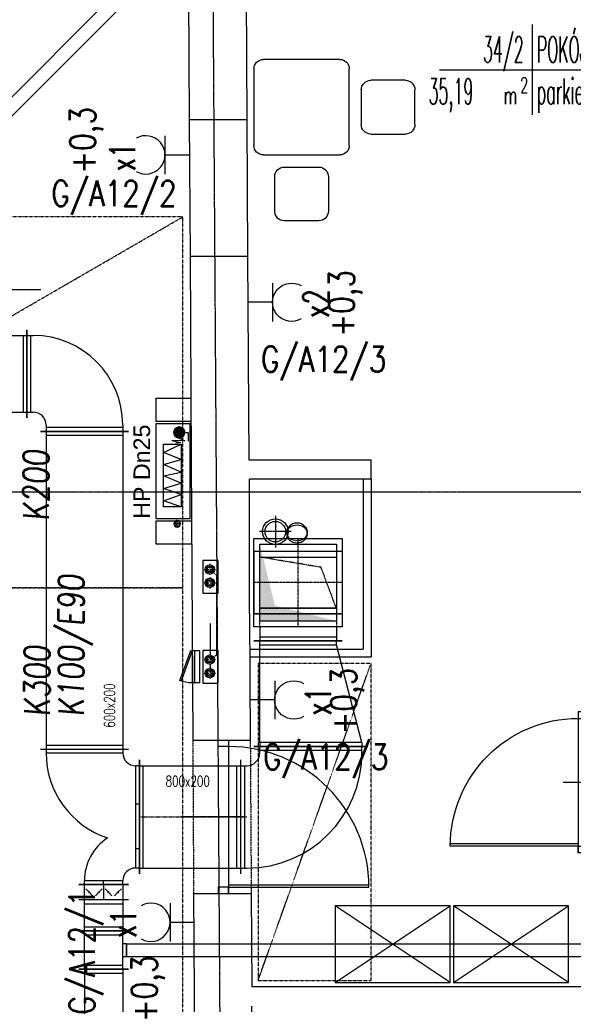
# Model space of a CAD drawing. Header units: inches. Extents: x -145354 to -97635, y 38777 to 78670.
# Tile 168 of 231: x -139144 to -138711, y 60726 to 61496. Entities that reach past the tile are written whole.
import ezdxf
from ezdxf.enums import TextEntityAlignment as Align

# ---------------------------------------------------------------- set-up
doc = ezdxf.new("R2010")
doc.units = ezdxf.units.IN
doc.header["$MEASUREMENT"] = 0
for name, pattern in [('00-inst$0$DASHDOT', [1, 0.5, -0.25, 0, -0.25]), ('CENTER', [2, 1.25, -0.25, 0.25, -0.25]), ('DASHDOT', [1, 0.5, -0.25, 0, -0.25]), ('DASHED', [0.75, 0.5, -0.25]), ('DASHED2', [0.375, 0.25, -0.125]), ('DIVIDE', [31.75, 12.7, -6.35, 0, -6.35, 0, -6.35]), ('HIDDEN', [0.375, 0.25, -0.125])]:
    doc.linetypes.add(name, pattern=pattern)
doc.layers.get('0').update_dxf_attribs({"color": 101})
doc.layers.add('B-co-rury powrót', color=170, linetype='DASHED', lineweight=30)
doc.layers.add('B-co-rury zasilenie', color=240, linetype='DASHDOT', lineweight=30)
for name, color, linetype in [('Drz---drzwi', 5, 'Continuous'), ('E-OPIS_POM', 6, 'Continuous'), ('E35', 6, 'Continuous'), ('E50', 3, 'Continuous'), ('E90_kor', 6, 'Continuous'), ('FLUID-W21', 7, 'Continuous'), ('FLUID-W21-SYM', 7, 'Continuous'), ('FLUID-W22', 7, 'Continuous'), ('Ins-went', 141, 'Continuous'), ('m-went-wywiew', 1, 'Continuous'), ('Mco-piony', 10, 'Continuous'), ('Mpoż-rury', 121, 'Continuous'), ('Mppoż-piony-hydranty', 121, 'Continuous'), ('Mwk-odnośniki', 8, 'Continuous'), ('Opis-spadki', 61, 'Continuous'), ('Os-osie glowne', 8, 'CENTER'), ('Sc-cegla pelna', 32, 'Continuous'), ('Sc-cegla pustak', 42, 'Continuous'), ('Sc-gazobeton', 45, 'Continuous'), ('Sc-gk', 120, 'Continuous'), ('Sc-nadproza kon', 5, 'DASHED2'), ('Suf-widok', 8, 'Continuous'), ('Wyp-meble', 155, 'Continuous')]:
    doc.layers.add(name, color=color, linetype=linetype)
doc.styles.add('KA wymiar', font='romans.shx', dxfattribs={"width": 0.6})
doc.styles.add('ROMANS', font='romans', dxfattribs={"width": 0.85})
doc.styles.add('tab-bud$0$ROMANS', font='romans', dxfattribs={"width": 0.7})
doc.styles.add('TYTUL2', font='ARIAL.TTF')

# ---------------------------------------------------------------- blocks, each defined once
blk = doc.blocks.new('pow')
for p, q in [((0, 0.523), (0, -0.523)), ((-1.075, 0), (1.78, 0))]:
    blk.add_line(p, q)
at = {"style": 'KA wymiar', "width": 0.6}
for s, height, p in [('2', 0.18, (-0.139, -0.27)), ('m', 0.21, (-0.333, -0.401))]:
    blk.add_text(s, height=height, dxfattribs=at).set_placement(p)
at = {"style": 'KA wymiar'}
for tag, width, p in [('01', 0.7, (-0.131, 0.084)), ('000.00', 0.6, (-0.364, -0.401))]:
    blk.add_attdef(tag, text='', height=0.3, dxfattribs=dict(at, width=width)).set_placement(p, align=Align.RIGHT)
blk.add_attdef('POMIESZCZENIE', (0.071, 0.084), '', height=0.3, dxfattribs=at)
at = {"style": 'KA wymiar', "width": 0.8}
blk.add_attdef('POSADZKA', (0.071, -0.401), '', height=0.3, dxfattribs=at)
blk = doc.blocks.new('g2')
at = {"layer": 'E35'}
blk.add_line((15, 19.27), (-15, 19.27), dxfattribs=at)
blk.add_arc((0, 34.27), 15, 150, 30, dxfattribs=at)
at = {"layer": 'E50'}
blk.add_line((0, 19.27), (0, 0), dxfattribs=at)
blk = doc.blocks.new('_STOLIK')
for p, q in [((46815.26, 22383.48), (46842.33, 22383.48)), ((46807.8, 22348.94), (46807.8, 22376.01)), ((46849.8, 22376.01), (46849.8, 22348.94)), ((46842.33, 22341.48), (46815.26, 22341.48)), ((46798.93, 22332.14), (46858.66, 22332.14)), ((46791.46, 22264.94), (46791.46, 22324.68)), ((46866.13, 22324.68), (46866.13, 22264.94)), ((46739.96, 22308.34), (46739.96, 22281.28)), ((46774.5, 22315.81), (46747.43, 22315.81)), ((46781.96, 22281.28), (46781.96, 22308.34)), ((46747.43, 22273.81), (46774.5, 22273.81)), ((46858.66, 22257.48), (46798.93, 22257.48))]:
    blk.add_line(p, q)
for centre, start, end in [((46815.26, 22376.01), 90, 180), ((46842.33, 22376.01), 0, 90), ((46815.26, 22348.94), 180, 270), ((46842.33, 22348.94), 270, 0), ((46798.93, 22324.68), 90, 180), ((46858.66, 22324.68), 0, 90), ((46747.43, 22308.34), 90, 180), ((46774.5, 22308.34), 0, 90), ((46747.43, 22281.28), 180, 270), ((46774.5, 22281.28), 270, 0), ((46798.93, 22264.94), 180, 270), ((46858.66, 22264.94), 270, 0)]:
    blk.add_arc(centre, 7.47, start, end)
blk = doc.blocks.new('_GJKHGJ')
at = {"ltscale": 25}
for p, q in [((-8, -5), (-8, 0)), ((-8, 0), (-8, -5)), ((0, 0), (-8, 0)), ((0, -5), (0, 0)), ((0, -5), (0, 0)), ((-8, -115), (-8, -5)), ((-8, -5), (0, -5)), ((-19.7, -60), (28.9, -60)), ((-8, -115), (0, -115)), ((-8, -120), (-8, -115)), ((0, -115), (0, -120)), ((0, -115), (0, -120)), ((0, -120), (-8, -120))]:
    blk.add_line(p, q, dxfattribs=at)
at = {"ltscale": 7}
for p, q in [((-8, -5), (-118, -5)), ((-8, -6.8), (-117.99, -6.8))]:
    blk.add_line(p, q, dxfattribs=at)
blk.add_arc((-8, -5), 110, 180, 270)
blk = doc.blocks.new('_0630_DRZWI_100')
at = {"ltscale": 25}
for p, q in [((-4, -5), (-4, 0)), ((-4, 0), (-4, -5)), ((4, 0), (-4, 0)), ((4, -5), (4, 0)), ((4, -5), (4, 0)), ((-4, -105), (-4, -5)), ((-4, -5), (4, -5)), ((-15.7, -55), (32.9, -55)), ((-4, -105), (4, -105)), ((-4, -110), (-4, -105)), ((4, -105), (4, -110)), ((4, -105), (4, -110)), ((4, -110), (-4, -110))]:
    blk.add_line(p, q, dxfattribs=at)
at = {"ltscale": 7}
for p, q in [((-4, -5), (-104, -5)), ((-4, -6.8), (-103.98, -6.8))]:
    blk.add_line(p, q, dxfattribs=at)
blk.add_arc((-4, -5), 100, 180, 270)
blk = doc.blocks.new('pion')
at = {"layer": 'Mpoż-rury', "color": 8}
for p, q in [((61204.15, 11079.35), (61204.15, 11073.35)), ((61201.15, 11076.35), (61207.15, 11076.35))]:
    blk.add_line(p, q, dxfattribs=at)
blk.add_circle((61204.13, 11076.35), 2.55, dxfattribs=at)
at = {"layer": 'Mpoż-rury'}
blk.add_circle((61204.15, 11076.35), 2, dxfattribs=at)
blk = doc.blocks.new('HP25')
at = {"layer": 'Mppoż-piony-hydranty'}
for p, q in [((-1492.3, 1506.02), (-1492.3, 1533.02)), ((-1492.3, 1533.02), (-1418.3, 1533.02)), ((-1418.3, 1533.02), (-1418.3, 1506.02)), ((-1469.71, 1527.1), (-1476.32, 1513.24)), ((-1427.42, 1527.1), (-1476.32, 1527.1)), ((-1476.32, 1527.1), (-1476.32, 1513.24)), ((-1464.43, 1513.24), (-1469.71, 1527.1)), ((-1460.46, 1527.1), (-1464.43, 1513.24)), ((-1454.51, 1513.24), (-1460.46, 1527.1)), ((-1451.54, 1527.1), (-1454.51, 1513.24)), ((-1445.92, 1513.24), (-1451.54, 1527.1)), ((-1441.63, 1527.1), (-1445.92, 1513.24)), ((-1437, 1513.24), (-1441.63, 1527.1)), ((-1432.04, 1527.1), (-1437, 1513.24)), ((-1427.42, 1513.24), (-1432.04, 1527.1)), ((-1427.42, 1513.24), (-1427.42, 1527.1)), ((-1489.39, 1516.53), (-1483.6, 1510.74)), ((-1489.29, 1516.72), (-1483.41, 1510.84)), ((-1489.19, 1516.9), (-1483.23, 1510.94)), ((-1489.08, 1517.08), (-1483.05, 1511.04)), ((-1488.97, 1517.24), (-1482.88, 1511.16)), ((-1488.85, 1517.41), (-1482.72, 1511.28)), ((-1488.72, 1517.56), (-1482.57, 1511.41)), ((-1488.59, 1517.71), (-1482.42, 1511.54)), ((-1488.45, 1517.85), (-1482.28, 1511.68)), ((-1488.3, 1517.99), (-1482.14, 1511.83)), ((-1488.14, 1518.12), (-1482.01, 1511.99)), ((-1487.98, 1518.24), (-1481.89, 1512.15)), ((-1487.82, 1518.35), (-1481.78, 1512.31)), ((-1487.64, 1518.46), (-1481.67, 1512.49)), ((-1487.46, 1518.56), (-1481.57, 1512.67)), ((-1487.27, 1518.66), (-1481.47, 1512.86)), ((-1487.08, 1518.74), (-1481.39, 1513.05)), ((-1486.87, 1518.82), (-1481.31, 1513.26)), ((-1486.66, 1518.89), (-1481.24, 1513.47)), ((-1486.43, 1518.95), (-1481.18, 1513.7)), ((-1486.2, 1519), (-1481.13, 1513.93)), ((-1485.95, 1519.04), (-1481.09, 1514.18)), ((-1485.69, 1519.06), (-1481.07, 1514.43)), ((-1485.42, 1519.07), (-1481.06, 1514.71)), ((-1485.13, 1519.06), (-1481.07, 1515)), ((-1484.81, 1519.03), (-1481.1, 1515.32)), ((-1484.47, 1518.96), (-1481.17, 1515.66)), ((-1484.08, 1518.86), (-1481.27, 1516.05)), ((-1483.61, 1518.68), (-1481.45, 1516.52)), ((-1482.97, 1518.31), (-1481.82, 1517.16)), ((-1479.08, 1520.38), (-1477.49, 1513.39)), ((-1478.95, 1510.35), (-1479.08, 1520.38)), ((-1477.49, 1513.39), (-1476.96, 1517.48)), ((-1489.78, 1514.94), (-1485.19, 1510.35)), ((-1489.78, 1514.66), (-1485.46, 1510.35)), ((-1489.77, 1514.37), (-1485.76, 1510.36)), ((-1489.76, 1515.2), (-1484.93, 1510.37)), ((-1489.73, 1514.05), (-1486.08, 1510.39)), ((-1489.72, 1515.45), (-1484.68, 1510.41)), ((-1489.67, 1515.68), (-1484.44, 1510.46)), ((-1489.67, 1513.7), (-1486.43, 1510.46)), ((-1489.62, 1515.91), (-1484.22, 1510.51)), ((-1489.55, 1516.12), (-1484, 1510.58)), ((-1489.55, 1513.3), (-1486.83, 1510.58)), ((-1489.47, 1516.33), (-1483.8, 1510.66)), ((-1489.36, 1512.82), (-1487.31, 1510.77)), ((-1488.93, 1512.11), (-1488.02, 1511.2)), ((-1485.29, 1510.48), (-1485.29, 1507.71)), ((-1480.93, 1514.44), (-1478.95, 1510.35)), ((-1476.32, 1513.24), (-1427.42, 1513.24)), ((-1418.3, 1506.02), (-1492.3, 1506.02)), ((-1485.29, 1507.71), (-1478.55, 1507.71))]:
    blk.add_line(p, q, dxfattribs=at)
blk.add_circle((-1485.42, 1514.71), 4.36, dxfattribs=at)
blk = doc.blocks.new('W160')
at = {"layer": 'm-went-wywiew', "color": 254, "linetype": 'HIDDEN'}
for p, q in [((-141996.39, 41106.12), (-141996.39, 41081.57)), ((-142008.66, 41093.85), (-141984.11, 41093.85))]:
    blk.add_line(p, q, dxfattribs=at)
at = {"layer": 'm-went-wywiew', "color": 254}
blk.add_circle((-141996.39, 41093.85), 10, dxfattribs=at)
at = {"layer": 'm-went-wywiew'}
blk.add_circle((-141996.39, 41093.85), 8, dxfattribs=at)
blk = doc.blocks.new('pco')
at = {"layer": 'Mco-piony', "color": 9, "linetype": 'DASHDOT', "ltscale": 3}
for p, q in [((-2604.83, -19.79), (-2604.83, -8.89)), ((-2599.38, -14.34), (-2610.28, -14.34))]:
    blk.add_line(p, q, dxfattribs=at)
at = {"layer": 'Mco-piony', "color": 9}
blk.add_circle((-2604.83, -14.34), 4.53, dxfattribs=at)
at = {"layer": 'Mco-piony'}
blk.add_circle((-2604.83, -14.34), 3.2, dxfattribs=at)
at = {"layer": 'Mco-piony', "color": 8}
blk.add_circle((-2604.83, -14.34), 2.6, dxfattribs=at)
blk = doc.blocks.new('*U1794')
at = {"color": 0, "linetype": 'ByBlock', "lineweight": -2}
blk.add_circle((0, 0), 80, dxfattribs=at)
at = {"color": 4, "linetype": 'DASHED'}
blk.add_ellipse((0, 0), major_axis=(0, 80), ratio=0.75, start_param=0, end_param=3.141593, dxfattribs=at)
at = {"color": 4, "linetype": 'Continuous'}
blk.add_ellipse((0, 0), major_axis=(0, 80), ratio=0.75, start_param=3.141593, end_param=6.283185, dxfattribs=at)
blk = doc.blocks.new('*U1783')
at = {"color": 4, "linetype": 'Continuous'}
for p, q in [((-245, -345), (-245, 345)), ((-245, 345), (245, 345)), ((245, 345), (245, -345)), ((245, -345), (-245, -345))]:
    blk.add_line(p, q, dxfattribs=at)
at = {"color": 0, "linetype": 'ByBlock', "lineweight": -2}
for p, q in [((-200, -300), (-200, 300)), ((-200, 300), (200, 300)), ((200, 300), (200, -300)), ((200, -300), (-200, -300))]:
    blk.add_line(p, q, dxfattribs=at)
at = {"color": 4, "linetype": 'DASHED'}
for p, q in [((120, -180), (200, 300)), ((-200, -300), (120, -180))]:
    blk.add_line(p, q, dxfattribs=at)
blk = doc.blocks.new('*U1784')
at = {"color": 1, "linetype": 'Continuous', "lineweight": -2}
blk.add_line((-456, -345), (-456, 345), dxfattribs=at)
at = {"color": 4, "linetype": 'Continuous'}
for p, q in [((-345, -345), (-345, 345)), ((-345, 345), (345, 345)), ((345, 345), (345, -345)), ((-426, -300), (-426, 300)), ((345, -345), (-345, -345))]:
    blk.add_line(p, q, dxfattribs=at)
at = {"color": 0, "linetype": 'ByBlock', "lineweight": -2}
for p, q in [((-345, 300), (-456, 300)), ((-300, -300), (-300, 300)), ((-300, 300), (300, 300)), ((300, 300), (300, -300)), ((-345, -300), (-456, -300)), ((300, -300), (-300, -300))]:
    blk.add_line(p, q, dxfattribs=at)
at = {"color": 4, "linetype": 'DASHED'}
for p, q in [((-345, 300), (-300, 300)), ((-300, -300), (-345, -300))]:
    blk.add_line(p, q, dxfattribs=at)
at = {"color": 0, "linetype": 'ByBlock'}
blk.add_solid([(-300, 300), (300, 300), (-300, -300), (-180, 180)], dxfattribs=at)
at = {"layer": 'FLUID-W21-SYM', "color": 2, "linetype": '00-inst$0$DASHDOT'}
for p, q in [((0, -345), (0, 345)), ((-345, 0), (345, 0))]:
    blk.add_line(p, q, dxfattribs=at)
blk = doc.blocks.new('*U1785')
at = {"color": 4, "linetype": 'Continuous'}
for p, q in [((-345, -345), (-345, 345)), ((-345, 345), (345, 345)), ((245, 345), (-245, 345)), ((345, 345), (345, -345)), ((345, -345), (-345, -345)), ((245, -345), (-245, -345))]:
    blk.add_line(p, q, dxfattribs=at)
at = {"color": 4, "linetype": 'DASHED'}
for p, q in [((-245, 345), (-245, -345)), ((245, 345), (245, -345)), ((-200, 300), (-200, -300)), ((200, 300), (200, -300))]:
    blk.add_line(p, q, dxfattribs=at)
at = {"color": 0, "linetype": 'ByBlock', "lineweight": -2}
for p, q in [((-300, -300), (-300, 300)), ((-300, 300), (300, 300)), ((300, 300), (300, -300)), ((300, -300), (-300, -300))]:
    blk.add_line(p, q, dxfattribs=at)
at = {"layer": 'FLUID-W21-SYM', "color": 2, "linetype": '00-inst$0$DASHDOT'}
for p, q in [((0, -345), (0, 345)), ((-345, 0), (345, 0))]:
    blk.add_line(p, q, dxfattribs=at)
blk = doc.blocks.new('rewizja')
at = {"layer": 'Wyp-meble'}
for p, q in [((-25, 6), (-25, 0)), ((-25, 6), (0, 6)), ((-25, 4), (-25, 2)), ((0, 2), (-25, 2)), ((0, 6), (0, 0)), ((0, 0), (-25, 0))]:
    blk.add_line(p, q, dxfattribs=at)
blk.add_lwpolyline([(-23.15, -9.49), (0.34, -0.94), (0, 0), (-23.49, -8.55)], close=True, dxfattribs=at)
blk.add_arc((0, 0), 25, 180, 202.29244, dxfattribs=at)

msp = doc.modelspace()

# ---------------------------------------------------------------- linework, layer by layer
at = {"color": 4, "linetype": 'Continuous'}
for p, q in [((-139135.13, 61188.87, 0), (-139135.13, 61248.87, 0)), ((-139123.13, 61170.87), (-139063.13, 61170.87))]:
    msp.add_line(p, q, dxfattribs=at)
at = {"color": 1, "linetype": 'Continuous', "lineweight": -2}
for p, q in [((-139058.63, 61173.87, 0), (-139127.63, 61173.87, 0)), ((-138960.51, 61010.05), (-138891.51, 61010.05)), ((-138960.51, 60927.55), (-138871.51, 60927.55)), ((-139050.13, 60917.05), (-139050.13, 60828.05))]:
    msp.add_line(p, q, dxfattribs=at)
msp.add_lwpolyline([(-139173.58, 61284.85), (-139127.34, 61284.85)])
at = {"layer": 'B-co-rury powrót'}
for p, q in [((-138994.73, 61023.65), (-138994.73, 60999.08)), ((-138994.73, 60991.86), (-138994.73, 60985.04))]:
    msp.add_line(p, q, dxfattribs=at)
at = {"layer": 'B-co-rury zasilenie'}
for p, q in [((-138995.04, 61065.97, 0), (-138989.83, 61061.44, 0)), ((-138989.83, 61061.44), (-138989.83, 60999.02)), ((-138989.83, 60999.02, 0), (-138995.04, 60995.47, 0))]:
    msp.add_line(p, q, dxfattribs=at)
at = {"layer": 'E35'}
for p, q in [((-138745.66, 61824.73), (-139507.2, 61063.19)), ((-138760.66, 61824.73), (-139507.2, 61078.19))]:
    msp.add_line(p, q, dxfattribs=at)
at = {"layer": 'FLUID-W21-SYM', "color": 2, "linetype": '00-inst$0$DASHDOT'}
for p, q in [((-139050.13, 60882.55), (-139053.13, 60882.55)), ((-139050.13, 60872.55), (-138971.03, 60872.55)), ((-138971.01, 60872.55), (-138966.01, 60872.55)), ((-139050.13, 60847.55), (-139053.13, 60847.55))]:
    msp.add_line(p, q, dxfattribs=at)
at = {"layer": 'Ins-went'}
for p, q in [((-139138.13, 61253.37), (-139138.13, 61184.37)), ((-139138.13, 61184.37, 0), (-139138.13, 61253.37, 0)), ((-139138.13, 61184.37, 0), (-139138.13, 61253.37, 0)), ((-139518.53, 61248.87), (-139138.13, 61248.87)), ((-139141.13, 61248.87), (-139141.13, 61188.87)), ((-139138.13, 61248.87, 0), (-139133.13, 61248.87, 0)), ((-139138.13, 61248.87, 0), (-139133.13, 61248.87, 0)), ((-139135.13, 61188.87, 0), (-139135.13, 61248.87, 0)), ((-139518.53, 61188.87), (-139138.13, 61188.87)), ((-139138.13, 61188.87, 0), (-139133.13, 61188.87, 0)), ((-139138.13, 61188.87, 0), (-139133.13, 61188.87, 0)), ((-139123.13, 61178.87, 0), (-139123.13, 61173.87, 0)), ((-139123.13, 61178.87, 0), (-139123.13, 61173.87, 0)), ((-139063.13, 61176.87, 0), (-139123.13, 61176.87, 0)), ((-139063.13, 61176.87, 0), (-139123.13, 61176.87, 0)), ((-139063.13, 61178.87, 0), (-139063.13, 61173.87, 0)), ((-139063.13, 61178.87, 0), (-139063.13, 61173.87, 0)), ((-139058.63, 61173.87, 0), (-139127.63, 61173.87, 0)), ((-139127.63, 61173.87), (-139058.63, 61173.87)), ((-139127.63, 61173.87), (-139058.63, 61173.87)), ((-139123.13, 61173.87), (-139123.13, 61008.07)), ((-139123.13, 61173.87), (-139123.13, 60925.57)), ((-139123.13, 61170.87), (-139063.13, 61170.87)), ((-139063.13, 61173.87), (-139063.13, 60925.57)), ((-138956.01, 61007.05), (-138956.01, 61010.05)), ((-138956.01, 61007.05), (-138896.01, 61007.05)), ((-138956.01, 60930.55), (-138956.01, 61007.05)), ((-138896.01, 61007.05), (-138896.01, 61010.05)), ((-138876.01, 60930.55), (-138896.01, 61007.05)), ((-139123.13, 60928.55), (-139063.13, 60928.55)), ((-138876.01, 60930.55), (-138956.01, 60930.55)), ((-138956.01, 60930.55), (-138956.01, 60927.55)), ((-138876.01, 60930.55), (-138876.01, 60927.55)), ((-139127.63, 60925.55), (-139058.63, 60925.55)), ((-139123.13, 60925.55), (-139123.13, 60922.55)), ((-139123.13, 60922.55), (-139063.13, 60922.55)), ((-139063.13, 60925.55), (-139063.13, 60922.55)), ((-138871.51, 60927.55), (-138960.51, 60927.55)), ((-138956.01, 60922.55), (-138956.01, 60927.55)), ((-138956.01, 60924.55), (-138876.01, 60924.55)), ((-138876.01, 60922.55), (-138876.01, 60927.55)), ((-139050.13, 60828.05), (-139050.13, 60917.05)), ((-138971.03, 60917.05), (-138971.03, 60828.05)), ((-139053.13, 60912.55), (-139053.13, 60832.55)), ((-139050.13, 60912.55), (-139053.13, 60912.55)), ((-139050.13, 60912.55), (-138971.03, 60912.55)), ((-139047.13, 60832.55), (-139047.13, 60912.55)), ((-138974.03, 60912.55), (-138974.03, 60832.55)), ((-138971.03, 60912.55), (-138966.01, 60912.55)), ((-138968.03, 60912.55), (-138968.03, 60832.55)), ((-139050.13, 60832.55), (-139053.13, 60832.55)), ((-139050.13, 60832.55), (-138971.03, 60832.55)), ((-138971.03, 60832.55), (-138966.01, 60832.55)), ((-139063.13, 60822.55), (-139093.13, 60822.55)), ((-139093.13, 60819.55), (-139093.13, 60822.55)), ((-139078.13, 60819.55), (-139078.13, 60822.55)), ((-139063.13, 60819.55), (-139063.13, 60822.55)), ((-139058.63, 60819.55), (-139097.63, 60819.55)), ((-139097.63, 60819.55), (-139058.63, 60819.55)), ((-139093.13, 60783.37), (-139093.13, 60819.55)), ((-139089.38, 60813.55), (-139092.03, 60816.2)), ((-139089.38, 60813.55), (-139086.73, 60810.89)), ((-139081.88, 60813.55), (-139084.53, 60810.89)), ((-139081.88, 60813.55), (-139079.23, 60816.2)), ((-139078.13, 60819.55), (-139078.13, 60807.55)), ((-139074.38, 60813.55), (-139077.03, 60816.2)), ((-139074.38, 60813.55), (-139071.73, 60810.89)), ((-139066.88, 60813.55), (-139069.53, 60810.89)), ((-139066.88, 60813.55), (-139064.23, 60816.2)), ((-139063.13, 60819.55), (-139063.13, 60783.37)), ((-139058.63, 60807.55), (-139097.63, 60807.55)), ((-139093.13, 60804.55), (-139063.13, 60804.55)), ((-139058.63, 60783.37), (-139097.63, 60783.37)), ((-139097.63, 60783.37), (-139058.63, 60783.37)), ((-139097.63, 60783.37), (-139058.63, 60783.37)), ((-139063.13, 60786.37), (-139093.13, 60786.37)), ((-139093.13, 60753.37), (-139093.13, 60783.37)), ((-139093.13, 60753.37), (-139093.13, 60783.37)), ((-139063.13, 60753.37), (-139063.13, 60783.37)), ((-139063.13, 60753.37), (-139063.13, 60783.37)), ((-139093.13, 60780.37), (-139063.13, 60780.37)), ((-139093.13, 60780.37), (-139063.13, 60780.37)), ((-139060.13, 60773.37), (-139063.13, 60773.37)), ((-139060.13, 60773.37), (-139063.13, 60773.37)), ((-139060.13, 60773.37), (-139060.13, 60763.37)), ((-139060.13, 60763.37), (-139060.13, 60773.37)), ((-139060.13, 60773.37), (-138696.88, 60773.37)), ((-139060.13, 60773.37), (-139060.13, 60763.37)), ((-139063.13, 60763.37), (-139060.13, 60763.37)), ((-139063.13, 60763.37), (-139060.13, 60763.37)), ((-139060.13, 60763.37), (-138696.88, 60763.37)), ((-139058.63, 60753.37), (-139097.63, 60753.37)), ((-139097.63, 60753.37), (-139058.63, 60753.37)), ((-139058.63, 60753.37), (-139097.63, 60753.37)), ((-139063.13, 60756.37), (-139093.13, 60756.37)), ((-139063.13, 60756.37), (-139093.13, 60756.37)), ((-139093.13, 60753.37), (-139093.13, 60426.97)), ((-139063.13, 60753.37), (-139063.13, 60426.97)), ((-139093.13, 60750.37), (-139063.13, 60750.37))]:
    msp.add_line(p, q, dxfattribs=at)
for points in [[(-139089.38, 60813.95, 0.8, 0.8, 1), (-139089.38, 60813.15, 0.8, 0.8, 1)], [(-139081.88, 60813.95, 0.8, 0.8, 1), (-139081.88, 60813.15, 0.8, 0.8, 1)], [(-139074.38, 60813.95, 0.8, 0.8, 1), (-139074.38, 60813.15, 0.8, 0.8, 1)], [(-139066.88, 60813.95, 0.8, 0.8, 1), (-139066.88, 60813.15, 0.8, 0.8, 1)]]:
    msp.add_lwpolyline(points, format="xyseb", close=True, dxfattribs=at)
for centre, radius, start, end in [((-139133.13, 61178.87, 0), 70, 0, 90), ((-139133.13, 61178.87, 0), 10, 0, 90), ((-139053.13, 60922.55), 70, 180, 251.80513), ((-139053.13, 60922.55), 10, 180, 270), ((-138966.01, 60922.55), 90, 270, 0), ((-138966.01, 60922.55), 10, 270, 0), ((-139053.13, 60822.55), 40, 123.12294, 180), ((-139053.13, 60822.55), 10, 90, 180)]:
    msp.add_arc(centre, radius, start, end, dxfattribs=at)
at = {"layer": 'Mwk-odnośniki', "linetype": 'Continuous'}
for points in [[(-139000.54, 61047.54), (-138988.57, 61047.54), (-138988.57, 61072.99), (-139000.54, 61072.99)], [(-139000.54, 60977.04), (-138988.57, 60977.04), (-138988.57, 61002.49), (-139000.54, 61002.49)]]:
    msp.add_lwpolyline(points, close=True, dxfattribs=at)
at = {"layer": 'Os-osie glowne'}
msp.add_line((-138968.49, 57943.12), (-138996.29, 62104.61), dxfattribs=at)
msp.add_lwpolyline([(-143199.4, 61126.54), (-138010.88, 61126.54)], dxfattribs=at)
at = {"layer": 'Sc-cegla pelna'}
for p, q in [((-138966.05, 61417.54), (-139011.06, 61417.54)), ((-138965.46, 61310.54), (-139010.47, 61310.54)), ((-138965.46, 61310.54), (-138964.59, 61151.54)), ((-138964.59, 61151.54), (-138868.93, 61151.54)), ((-138868.93, 61136.54), (-138868.93, 61151.54)), ((-138868.93, 61136.54), (-138963.93, 61136.54)), ((-138963.93, 61031.56), (-138963.93, 61136.54)), ((-138963.93, 61031.56), (-138963.38, 60932.55)), ((-139008.38, 60932.55), (-138963.38, 60932.55)), ((-139007.72, 60812.55), (-138962.72, 60812.55)), ((-138962.63, 60812.55), (-138962.28, 60739.54)), ((-138468.31, 60739.54), (-138962.28, 60739.54))]:
    msp.add_line(p, q, dxfattribs=at)
for points in [[(-139012.4, 61661.54), (-139011.06, 61417.54)], [(-138967.4, 61661.54), (-138966.05, 61417.54)], [(-139010.47, 61310.54), (-139009.59, 61151.54)], [(-139009.59, 61151.54), (-139008.38, 60932.55)], [(-139007.72, 60812.55), (-139007.11, 60695.54), (-138962.08, 60695.54), (-138962.21, 60724.54)]]:
    msp.add_lwpolyline(points, dxfattribs=at)
at = {"layer": 'Sc-cegla pustak'}
for p, q in [((-139037.29, 61199.92), (-139037.29, 61181.92)), ((-139037.29, 61199.92), (-139009.86, 61199.92)), ((-139037.29, 61181.92), (-139009.76, 61181.92)), ((-139037.29, 61103.92), (-139037.29, 61085.92)), ((-139037.29, 61103.92), (-139009.33, 61103.92)), ((-139037.29, 61085.92), (-139009.23, 61085.92))]:
    msp.add_line(p, q, dxfattribs=at)
at = {"layer": 'Sc-gazobeton'}
for points in [[(-139011.06, 61417.54), (-139010.47, 61310.54)], [(-138966.05, 61417.54), (-138965.46, 61310.54)]]:
    msp.add_lwpolyline(points, dxfattribs=at)
at = {"layer": 'Sc-gk'}
for p, q in [((-138874.93, 61136.54), (-138874.93, 61003.55)), ((-138868.93, 61136.54), (-138868.93, 60997.55)), ((-138963.77, 61003.55), (-138874.93, 61003.55)), ((-138963.74, 60997.55), (-138868.93, 60997.55))]:
    msp.add_line(p, q, dxfattribs=at)
at = {"layer": 'Sc-nadproza kon', "linetype": 'DASHDOT', "ltscale": 0.5}
for p, q in [((-139008.38, 60932.55), (-139007.72, 60812.55)), ((-138963.38, 60932.55), (-138962.63, 60812.55))]:
    msp.add_line(p, q, dxfattribs=at)
at = {"layer": 'Suf-widok', "linetype": 'DIVIDE', "ltscale": 0.02}
for p, q in [((-139517.64, 61051.5), (-139016.24, 61341.54)), ((-138957.28, 60744.54), (-138868.93, 60992.55))]:
    msp.add_line(p, q, dxfattribs=at)
for points in [[(-139016.24, 61341.54), (-139517.64, 61341.54), (-139517.64, 61051.5), (-139016.24, 61051.5)], [(-139016.24, 61051.5), (-139186.65, 61051.5), (-139186.65, 58629.5), (-139016.24, 58629.5)], [(-138957.28, 60744.54), (-138868.93, 60744.54), (-138868.93, 60992.55), (-138957.28, 60992.55)]]:
    msp.add_lwpolyline(points, close=True, dxfattribs=at)
at = {"layer": 'Wyp-meble'}
for p, q in [((-138896.88, 60743.1), (-138806.88, 60803.1)), ((-138806.88, 60743.1), (-138896.88, 60803.1)), ((-138804.41, 60743.1), (-138714.41, 60803.1)), ((-138714.41, 60743.1), (-138804.41, 60803.1))]:
    msp.add_line(p, q, dxfattribs=at)
for points in [[(-138896.88, 60743.1), (-138806.88, 60743.1), (-138806.88, 60803.1), (-138896.88, 60803.1)], [(-138804.41, 60743.1), (-138714.41, 60743.1), (-138714.41, 60803.1), (-138804.41, 60803.1)]]:
    msp.add_lwpolyline(points, close=True, dxfattribs=at)

# ---------------------------------------------------------------- block references
at = {"xscale": -1, "rotation": 270}
msp.add_blockref('rewizja', (-139008.96, 61002.26), dxfattribs=at)
at = {"layer": 'Drz---drzwi', "xscale": -1, "rotation": 180}
msp.add_blockref('_0630_DRZWI_100', (-138702.88, 60844.54), dxfattribs=at)
at = {"layer": 'Drz---drzwi', "rotation": 180}
msp.add_blockref('_GJKHGJ', (-138988.53, 60812.55), dxfattribs=at)
at = {"layer": 'E-OPIS_POM'}
ref = msp.add_blockref('pow', (-138742.79, 61456.68), dxfattribs=dict(at, xscale=67.5, yscale=67.5, zscale=67.5))
ref.add_attrib('000.00', '35,19', dxfattribs={"layer": '0', "height": 20.25, "style": 'KA wymiar', "width": 0.448374}).set_placement((-138788.89, 61429.62), align=Align.RIGHT)
ref.add_attrib('01', '34/2', dxfattribs={"layer": '0', "height": 20.25, "style": 'KA wymiar', "width": 0.448374}).set_placement((-138749.4, 61462.38), align=Align.RIGHT)
ref.add_attrib('POMIESZCZENIE', 'POKÓJ 2os.', (-138739.21, 61462.38), dxfattribs={"layer": '0', "height": 20.25, "style": 'KA wymiar', "width": 0.448374})
ref.add_attrib('POSADZKA', 'parkiet P26', (-138739.21, 61429.62), dxfattribs={"layer": '0', "height": 20.25, "style": 'KA wymiar', "width": 0.448374})
at = {"layer": 'E35'}
for p, rotation in [((-139010.83, 61390.06), 89.99999999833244), ((-139006.87, 60790.11), 90)]:
    msp.add_blockref('g2', p, dxfattribs=dict(at, rotation=rotation))
at = {"layer": 'E35', "xscale": -1, "rotation": 270.0000000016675}
for p in [(-138965.27, 61274.85), (-138963.55, 60963.92)]:
    msp.add_blockref('g2', p, dxfattribs=at)
at = {"layer": 'FLUID-W21', "color": 1, "linetype": 'Continuous', "xscale": 0.09999999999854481, "yscale": 0.09999999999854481, "zscale": 0.1, "rotation": 90}
for name in ['*U1785', '*U1783']:
    msp.add_blockref(name, (-138926.03, 61055.66), dxfattribs=at)
at = {"layer": 'FLUID-W22', "color": 1, "linetype": 'Continuous', "xscale": 0.09999999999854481, "yscale": 0.09999999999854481, "zscale": 0.1, "rotation": 90}
msp.add_blockref('*U1794', (-138926.81, 61094.52), dxfattribs=at)
at = {"layer": 'Ins-went', "xscale": 0.09999999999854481, "yscale": 0.09999999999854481, "zscale": 0.1000000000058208, "rotation": 90}
msp.add_blockref('*U1784', (-138926.01, 61055.65), dxfattribs=at)
at = {"layer": 'm-went-wywiew', "rotation": 270}
msp.add_blockref('W160', (-180037.62, -80900.87), dxfattribs=at)
at = {"layer": 'Mco-piony', "xscale": 0.799999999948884, "yscale": 0.8000000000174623, "zscale": 0.8, "rotation": 180.001351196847}
for p in [(-141078.91, 61054.45, 0), (-141078.91, 61043.92, 0), (-141078.91, 60983.95, 0), (-141078.91, 60973.42, 0)]:
    msp.add_blockref('pco', p, dxfattribs=at)
at = {"layer": 'Mpoż-rury', "xscale": -1, "rotation": 270}
msp.add_blockref('pion', (-150096.89, -102.44), dxfattribs=at)
at = {"layer": 'Mppoż-piony-hydranty', "xscale": -1, "rotation": 90.00001335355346}
msp.add_blockref('HP25', (-137504.27, 59687.62), dxfattribs=at)
at = {"layer": 'Wyp-meble', "xscale": -1, "rotation": 270}
msp.add_blockref('_STOLIK', (-161218.06, 14598.56), dxfattribs=at)

# ---------------------------------------------------------------- texts
at = {"layer": 'E35', "style": 'ROMANS'}
for s, rotation, width, p in [('+0,3', 90, 0.8, (-139091.4, 61401.44)), ('x1', 90, 0.7, (-139063.34, 61388.56)), ('G/A12/2', 360, 0.8, (-139070.08, 61358.54)), ('+0,3', 90, 0.8, (-138888.95, 61273.98)), ('x2', 90, 0.7, (-138911.94, 61273.92)), ('G/A12/3', 0, 0.8, (-138906.02, 61228.96)), ('+0,3', 90, 0.8, (-138887.23, 60963.05)), ('x1', 90, 0.7, (-138910.22, 60962.99)), ('G/A12/3', 0, 0.8, (-138904.31, 60918.02)), ('G/A12/1', 90, 0.8, (-139093.61, 60767.05)), ('x1', 90, 0.7, (-139062.6, 60789.18)), ('+0,3', 90, 0.8, (-139043.25, 60738.13))]:
    msp.add_text(s, height=20, rotation=rotation, dxfattribs=dict(at, width=width)).set_placement(p, align=Align.MIDDLE)
at = {"layer": 'E90_kor', "ltscale": 15, "style": 'ROMANS', "oblique": 5, "width": 0.8}
for s, p in [('K200', (-139121.06, 61104.03)), ('K100/E90', (-139093.5, 60951.01)), ('K300', (-139120.26, 60951.01))]:
    msp.add_text(s, height=20, rotation=90, dxfattribs=at).set_placement(p)
at = {"layer": 'Ins-went', "style": 'tab-bud$0$ROMANS', "width": 0.7}
msp.add_text('600x200', height=8.424, rotation=90, dxfattribs=at).set_placement((-139069.33, 60942.22, 0))
msp.add_text('800x200', height=8.424, dxfattribs=at).set_placement((-139029.61, 60896.17, 0))
at = {"layer": 'Opis-spadki', "style": 'TYTUL2'}
msp.add_text('HP Dn25', height=13, rotation=90, dxfattribs=at).set_placement((-139048.26, 61142.38), align=Align.MIDDLE)

doc.saveas('drawing.dxf')
